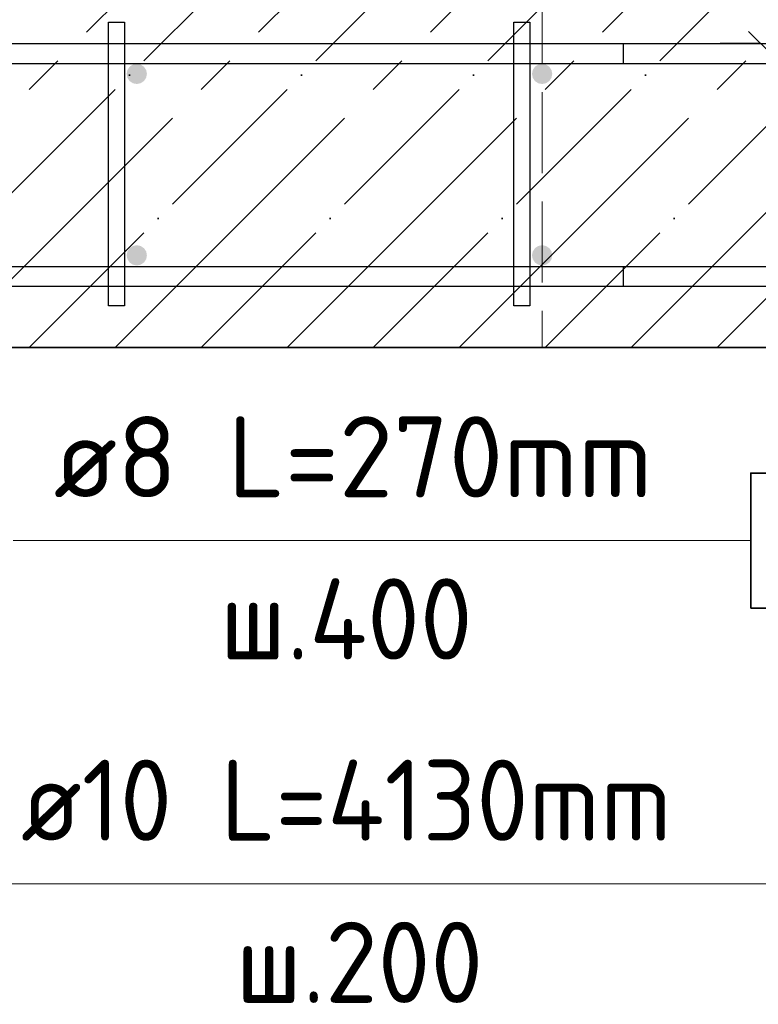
# Model space of a CAD drawing. Header units: millimetres. Extents: x -49773 to 2322955, y -3321 to 58485.
# Tile 240 of 256: x 1021531 to 1023353, y 24795 to 27225. Entities that reach past the tile are written whole.
import ezdxf

# ---------------------------------------------------------------- set-up
doc = ezdxf.new("R2010")
doc.units = ezdxf.units.MM
for name, pattern in [('______11', [500, 400, -50, 0, -50]), ('______2', [270, 200, -70]), ('______5', [1100, 800, -100, 100, -100])]:
    doc.linetypes.add(name, pattern=pattern)
for name, color, linetype, lineweight in [('Standard', 7, 'Continuous', 25), ('Арм.стержн. Арматура края', 96, 'Continuous', 35), ('Арм.стержн. вертикальными 1', 22, 'Continuous', 35), ('Арм.стержн.горизонт. 1', 180, 'Continuous', 35), ('Размерная линия_ общее_1', 7, 'Continuous', 13), ('Стена_ общее', 7, 'Continuous', 35)]:
    doc.layers.add(name, color=color, linetype=linetype, lineweight=lineweight)
doc.layers.add('Арм.стержн.Стяжки', color=7, linetype='Continuous', lineweight=35, true_color=0x501e0f)
doc.styles.add('ISOCPEUR', font='txt')

msp = doc.modelspace()

# ---------------------------------------------------------------- hatches: boundary and pattern name
at = {"layer": 'Арм.стержн. вертикальными 1', "linetype": 'Continuous', "lineweight": 50, "transparency": 33554687}
for points in [[(1021844.6, 27090.9), (1021842.7, 27100.4), (1021837.3, 27108.5), (1021829.2, 27114), (1021819.6, 27115.9), (1021810, 27114), (1021801.9, 27108.5), (1021796.5, 27100.4), (1021794.6, 27090.9), (1021796.5, 27081.3), (1021801.9, 27073.2), (1021810, 27067.8), (1021819.6, 27065.9), (1021829.2, 27067.8), (1021837.3, 27073.2), (1021842.7, 27081.3)], [(1022844.6, 27090.9), (1022842.7, 27100.4), (1022837.3, 27108.5), (1022829.2, 27114), (1022819.6, 27115.9), (1022810, 27114), (1022801.9, 27108.5), (1022796.5, 27100.4), (1022794.6, 27090.9), (1022796.5, 27081.3), (1022801.9, 27073.2), (1022810, 27067.8), (1022819.6, 27065.9), (1022829.2, 27067.8), (1022837.3, 27073.2), (1022842.7, 27081.3)], [(1021844.6, 26643.2), (1021842.7, 26652.8), (1021837.3, 26660.9), (1021829.2, 26666.3), (1021819.6, 26668.2), (1021810, 26666.3), (1021801.9, 26660.9), (1021796.5, 26652.8), (1021794.6, 26643.2), (1021796.5, 26633.6), (1021801.9, 26625.5), (1021810, 26620.1), (1021819.6, 26618.2), (1021829.2, 26620.1), (1021837.3, 26625.5), (1021842.7, 26633.6)], [(1022844.6, 26643.2), (1022842.7, 26652.8), (1022837.3, 26660.9), (1022829.2, 26666.3), (1022819.6, 26668.2), (1022810, 26666.3), (1022801.9, 26660.9), (1022796.5, 26652.8), (1022794.6, 26643.2), (1022796.5, 26633.6), (1022801.9, 26625.5), (1022810, 26620.1), (1022819.6, 26618.2), (1022829.2, 26620.1), (1022837.3, 26625.5), (1022842.7, 26633.6)]]:
    msp.add_hatch(color=4, dxfattribs=at).paths.add_polyline_path(points)

# ---------------------------------------------------------------- linework, layer by layer
at = {"layer": 'Standard', "color": 253, "linetype": '______5', "lineweight": 35, "true_color": 0xababab, "transparency": 33554687}
for p, q in [((1020917.6, 26415.9), (1021817.6, 27315.9)), ((1021341.9, 26415.9), (1022241.9, 27315.9)), ((1021766.2, 26415.9), (1022666.2, 27315.9)), ((1022190.4, 26415.9), (1023090.4, 27315.9)), ((1022614.7, 26415.9), (1023514.7, 27315.9)), ((1023039, 26415.9), (1023939, 27315.9))]:
    msp.add_line(p, q, dxfattribs=at)
at = {"layer": 'Standard', "color": 253, "linetype": '______11', "lineweight": 35, "true_color": 0xababab, "transparency": 33554687}
for p, q in [((1021129.8, 26415.9), (1022029.8, 27315.9)), ((1021554, 26415.9), (1022454, 27315.9)), ((1021978.3, 26415.9), (1022878.3, 27315.9)), ((1022402.6, 26415.9), (1023302.6, 27315.9)), ((1022826.8, 26415.9), (1023726.8, 27315.9)), ((1023251.1, 26415.9), (1024119.8, 27284.6))]:
    msp.add_line(p, q, dxfattribs=at)
at = {"layer": 'Standard', "color": 7, "linetype": 'Continuous', "lineweight": 35, "transparency": 33554687}
msp.add_line((1021319.6, 26415.9), (1024119.8, 26415.9), dxfattribs=at)
at = {"layer": 'Арм.стержн. Арматура края', "color": 4, "linetype": 'Continuous', "lineweight": 25, "transparency": 33554687}
for points in [[(1020686.3, 27165.9), (1023019.6, 27165.9), (1023019.6, 27115.9)], [(1020686.3, 27165.9), (1023019.6, 27165.9), (1023019.6, 27115.9)], [(1020686.3, 27165.9), (1023019.6, 27165.9), (1023019.6, 27115.9)], [(1020686.3, 27165.9), (1023019.6, 27165.9), (1023019.6, 27115.9)], [(1020686.3, 27165.9), (1023019.6, 27165.9), (1023019.6, 27115.9)], [(1020686.3, 27165.9), (1023019.6, 27165.9), (1023019.6, 27115.9)], [(1020686.3, 27165.9), (1023019.6, 27165.9), (1023019.6, 27115.9)], [(1020686.3, 27165.9), (1023019.6, 27165.9), (1023019.6, 27115.9)], [(1020686.3, 27165.9), (1023019.6, 27165.9), (1023019.6, 27115.9)], [(1020686.3, 27165.9), (1023019.6, 27165.9), (1023019.6, 27115.9)], [(1020686.3, 27165.9), (1023019.6, 27165.9), (1023019.6, 27115.9)], [(1020686.3, 27165.9), (1023019.6, 27165.9), (1023019.6, 27115.9)], [(1020686.3, 27165.9), (1023019.6, 27165.9), (1023019.6, 27115.9)], [(1023019.6, 27115.9), (1020689.8, 27115.9)], [(1023019.6, 27115.9), (1020689.8, 27115.9)], [(1023019.6, 27115.9), (1020689.8, 27115.9)], [(1023019.6, 27115.9), (1020689.8, 27115.9)], [(1023019.6, 27115.9), (1020689.8, 27115.9)], [(1023019.6, 27115.9), (1020689.8, 27115.9)], [(1023019.6, 27115.9), (1020689.8, 27115.9)], [(1023019.6, 27115.9), (1020689.8, 27115.9)], [(1023019.6, 27115.9), (1020689.8, 27115.9)], [(1023019.6, 27115.9), (1020689.8, 27115.9)], [(1023019.6, 27115.9), (1020689.8, 27115.9)], [(1023019.6, 27115.9), (1020689.8, 27115.9)], [(1023019.6, 27115.9), (1020689.8, 27115.9)], [(1020689.8, 26615.9), (1023019.6, 26615.9), (1023019.6, 26565.9), (1020686.3, 26565.9)], [(1020689.8, 26615.9), (1023019.6, 26615.9), (1023019.6, 26565.9), (1020686.3, 26565.9)], [(1020689.8, 26615.9), (1023019.6, 26615.9), (1023019.6, 26565.9), (1020686.3, 26565.9)], [(1020689.8, 26615.9), (1023019.6, 26615.9), (1023019.6, 26565.9), (1020686.3, 26565.9)], [(1020689.8, 26615.9), (1023019.6, 26615.9), (1023019.6, 26565.9), (1020686.3, 26565.9)], [(1020689.8, 26615.9), (1023019.6, 26615.9), (1023019.6, 26565.9), (1020686.3, 26565.9)], [(1020689.8, 26615.9), (1023019.6, 26615.9), (1023019.6, 26565.9), (1020686.3, 26565.9)], [(1020689.8, 26615.9), (1023019.6, 26615.9), (1023019.6, 26565.9), (1020686.3, 26565.9)], [(1020689.8, 26615.9), (1023019.6, 26615.9), (1023019.6, 26565.9), (1020686.3, 26565.9)], [(1020689.8, 26615.9), (1023019.6, 26615.9), (1023019.6, 26565.9), (1020686.3, 26565.9)], [(1020689.8, 26615.9), (1023019.6, 26615.9), (1023019.6, 26565.9), (1020686.3, 26565.9)], [(1020689.8, 26615.9), (1023019.6, 26615.9), (1023019.6, 26565.9), (1020686.3, 26565.9)], [(1020689.8, 26615.9), (1023019.6, 26615.9), (1023019.6, 26565.9), (1020686.3, 26565.9)]]:
    msp.add_lwpolyline(points, dxfattribs=at)
at = {"layer": 'Арм.стержн. вертикальными 1', "color": 7, "linetype": 'Continuous', "lineweight": 13, "transparency": 33554687}
msp.add_line((1021433.6, 25092.1), (1023473.6, 25092.1), dxfattribs=at)
at = {"layer": 'Арм.стержн.горизонт. 1', "color": 4, "linetype": 'Continuous', "lineweight": 25, "transparency": 33554687}
for points in [[(1024144.8, 27115.9), (1020819.6, 27115.9), (1020819.6, 27165.9), (1024144.8, 27165.9), (1024144.8, 27115.9)], [(1024144.8, 27115.9), (1020819.6, 27115.9), (1020819.6, 27165.9), (1024144.8, 27165.9), (1024144.8, 27115.9)], [(1024144.8, 27115.9), (1020819.6, 27115.9), (1020819.6, 27165.9), (1024144.8, 27165.9), (1024144.8, 27115.9)], [(1024144.8, 27115.9), (1020819.6, 27115.9), (1020819.6, 27165.9), (1024144.8, 27165.9), (1024144.8, 27115.9)], [(1024144.8, 27115.9), (1020819.6, 27115.9), (1020819.6, 27165.9), (1024144.8, 27165.9), (1024144.8, 27115.9)], [(1024144.8, 27115.9), (1020819.6, 27115.9), (1020819.6, 27165.9), (1024144.8, 27165.9), (1024144.8, 27115.9)], [(1024144.8, 27115.9), (1020819.6, 27115.9), (1020819.6, 27165.9), (1024144.8, 27165.9), (1024144.8, 27115.9)], [(1024144.8, 27115.9), (1020819.6, 27115.9), (1020819.6, 27165.9), (1024144.8, 27165.9), (1024144.8, 27115.9)], [(1024144.8, 27115.9), (1020819.6, 27115.9), (1020819.6, 27165.9), (1024144.8, 27165.9), (1024144.8, 27115.9)], [(1024144.8, 27115.9), (1020819.6, 27115.9), (1020819.6, 27165.9), (1024144.8, 27165.9), (1024144.8, 27115.9)], [(1024144.8, 27115.9), (1020819.6, 27115.9), (1020819.6, 27165.9), (1024144.8, 27165.9), (1024144.8, 27115.9)], [(1024144.8, 27115.9), (1020819.6, 27115.9), (1020819.6, 27165.9), (1024144.8, 27165.9), (1024144.8, 27115.9)], [(1024144.8, 27115.9), (1020819.6, 27115.9), (1020819.6, 27165.9), (1024144.8, 27165.9), (1024144.8, 27115.9)], [(1024144.8, 26565.9), (1020819.6, 26565.9), (1020819.6, 26615.9), (1024144.8, 26615.9), (1024144.8, 26565.9)], [(1024144.8, 26565.9), (1020819.6, 26565.9), (1020819.6, 26615.9), (1024144.8, 26615.9), (1024144.8, 26565.9)], [(1024144.8, 26565.9), (1020819.6, 26565.9), (1020819.6, 26615.9), (1024144.8, 26615.9), (1024144.8, 26565.9)], [(1024144.8, 26565.9), (1020819.6, 26565.9), (1020819.6, 26615.9), (1024144.8, 26615.9), (1024144.8, 26565.9)], [(1024144.8, 26565.9), (1020819.6, 26565.9), (1020819.6, 26615.9), (1024144.8, 26615.9), (1024144.8, 26565.9)], [(1024144.8, 26565.9), (1020819.6, 26565.9), (1020819.6, 26615.9), (1024144.8, 26615.9), (1024144.8, 26565.9)], [(1024144.8, 26565.9), (1020819.6, 26565.9), (1020819.6, 26615.9), (1024144.8, 26615.9), (1024144.8, 26565.9)], [(1024144.8, 26565.9), (1020819.6, 26565.9), (1020819.6, 26615.9), (1024144.8, 26615.9), (1024144.8, 26565.9)], [(1024144.8, 26565.9), (1020819.6, 26565.9), (1020819.6, 26615.9), (1024144.8, 26615.9), (1024144.8, 26565.9)], [(1024144.8, 26565.9), (1020819.6, 26565.9), (1020819.6, 26615.9), (1024144.8, 26615.9), (1024144.8, 26565.9)], [(1024144.8, 26565.9), (1020819.6, 26565.9), (1020819.6, 26615.9), (1024144.8, 26615.9), (1024144.8, 26565.9)], [(1024144.8, 26565.9), (1020819.6, 26565.9), (1020819.6, 26615.9), (1024144.8, 26615.9), (1024144.8, 26565.9)], [(1024144.8, 26565.9), (1020819.6, 26565.9), (1020819.6, 26615.9), (1024144.8, 26615.9), (1024144.8, 26565.9)]]:
    msp.add_lwpolyline(points, dxfattribs=at)
at = {"layer": 'Арм.стержн.Стяжки', "color": 7, "linetype": 'Continuous', "lineweight": 13, "transparency": 33554687}
msp.add_line((1021514.5, 25939.4), (1023334.5, 25939.4), dxfattribs=at)
at = {"layer": 'Арм.стержн.Стяжки', "color": 40, "linetype": 'Continuous', "lineweight": 25, "transparency": 33554687}
for points in [[(1021749.6, 26518.2), (1021749.6, 27218.2), (1021789.6, 27218.2), (1021789.6, 26518.2), (1021749.6, 26518.2)], [(1021749.6, 26518.2), (1021749.6, 27218.2), (1021789.6, 27218.2), (1021789.6, 26518.2), (1021749.6, 26518.2)], [(1021749.6, 26518.2), (1021749.6, 27218.2), (1021789.6, 27218.2), (1021789.6, 26518.2), (1021749.6, 26518.2)], [(1021749.6, 26518.2), (1021749.6, 27218.2), (1021789.6, 27218.2), (1021789.6, 26518.2), (1021749.6, 26518.2)], [(1021749.6, 26518.2), (1021749.6, 27218.2), (1021789.6, 27218.2), (1021789.6, 26518.2), (1021749.6, 26518.2)], [(1021749.6, 26518.2), (1021749.6, 27218.2), (1021789.6, 27218.2), (1021789.6, 26518.2), (1021749.6, 26518.2)], [(1022749.6, 26518.2), (1022749.6, 27218.2), (1022789.6, 27218.2), (1022789.6, 26518.2), (1022749.6, 26518.2)], [(1022749.6, 26518.2), (1022749.6, 27218.2), (1022789.6, 27218.2), (1022789.6, 26518.2), (1022749.6, 26518.2)], [(1022749.6, 26518.2), (1022749.6, 27218.2), (1022789.6, 27218.2), (1022789.6, 26518.2), (1022749.6, 26518.2)], [(1022749.6, 26518.2), (1022749.6, 27218.2), (1022789.6, 27218.2), (1022789.6, 26518.2), (1022749.6, 26518.2)], [(1022749.6, 26518.2), (1022749.6, 27218.2), (1022789.6, 27218.2), (1022789.6, 26518.2), (1022749.6, 26518.2)], [(1022749.6, 26518.2), (1022749.6, 27218.2), (1022789.6, 27218.2), (1022789.6, 26518.2), (1022749.6, 26518.2)]]:
    msp.add_lwpolyline(points, dxfattribs=at)
at = {"layer": 'Арм.стержн.Стяжки', "color": 7, "linetype": 'Continuous', "lineweight": 35, "transparency": 33554687}
msp.add_lwpolyline([(1023334.5, 25772.7), (1023541.1, 25772.7), (1023541.1, 26106), (1023334.5, 26106), (1023334.5, 25772.7)], dxfattribs=at)
at = {"layer": 'Размерная линия_ общее_1', "color": 7, "linetype": 'Continuous', "lineweight": 25, "transparency": 33554687}
msp.add_line((1023389, 27135.9), (1023329, 27195.9), dxfattribs=at)
at = {"layer": 'Размерная линия_ общее_1', "color": 253, "linetype": 'Continuous', "lineweight": -3, "true_color": 0xa0a0a0, "transparency": 33554687}
msp.add_line((1023359, 27165.9), (1023259, 27165.9), dxfattribs=at)
at = {"layer": 'Стена_ общее', "color": 253, "linetype": '______2', "lineweight": 18, "true_color": 0xababab, "transparency": 33554687}
msp.add_line((1022819.6, 27315.9), (1022819.6, 26415.9), dxfattribs=at)

# ---------------------------------------------------------------- texts
at = {"layer": 'Арм.стержн. вертикальными 1', "color": 7, "linetype": 'Continuous', "lineweight": 25, "transparency": 33554687, "char_height": 200, "attachment_point": 7, "style": 'ISOCPEUR'}
for s, insert, width in [('\\W0.94;ø10 L=4130mm ', (1021533.6, 25198.7), 1933.181), ('\\W0.95;ш.200 ', (1022063.6, 24798.7), 874.662)]:
    msp.add_mtext(s, dxfattribs=dict(at, insert=insert, width=width))
at = {"layer": 'Арм.стержн.Стяжки', "color": 7, "linetype": 'Continuous', "lineweight": 25, "transparency": 33554687, "char_height": 200, "attachment_point": 7, "style": 'ISOCPEUR'}
for s, insert, width in [('\\W0.98;ø8 L=270mm ', (1021614.5, 26046), 1716.854), ('\\W0.95;ш.400 ', (1022024.5, 25646), 894.821)]:
    msp.add_mtext(s, dxfattribs=dict(at, insert=insert, width=width))

doc.saveas('drawing.dxf')
